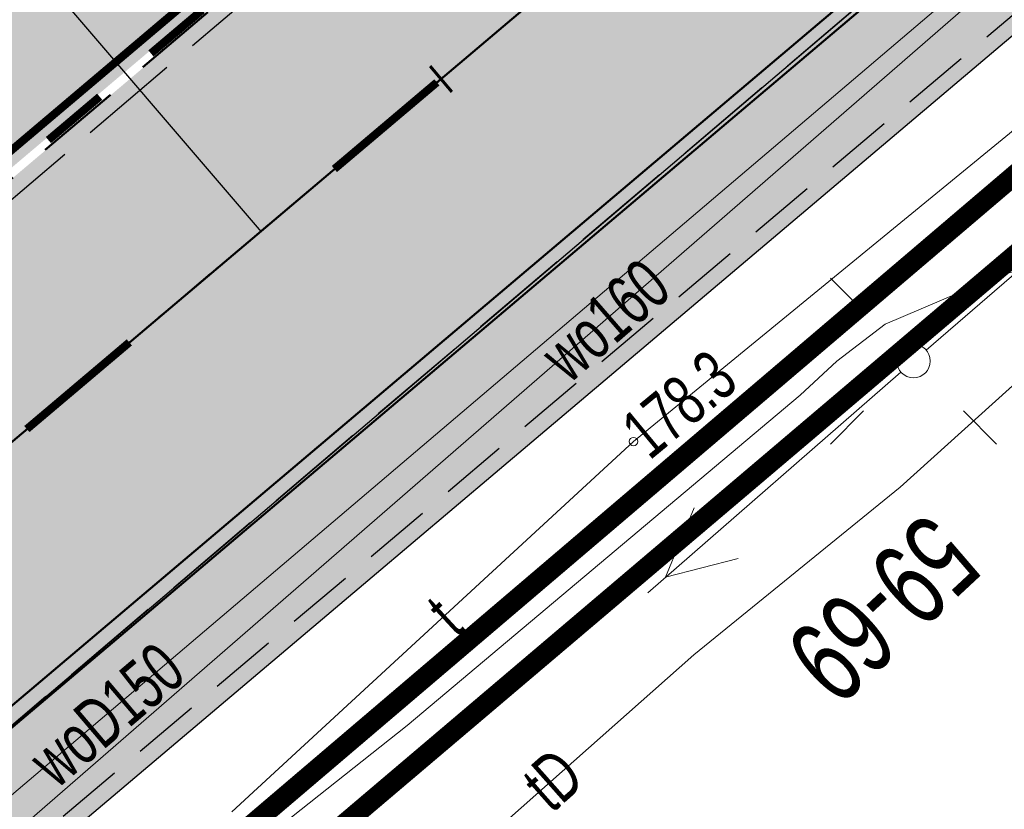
# Model space of a CAD drawing. Header units: metres. Extents: x 7429064 to 7431133, y 5709479 to 5714472.
# Tile 102 of 140: x 7429742 to 7429757, y 5710054 to 5710066. Entities that reach past the tile are written whole.
import ezdxf
from ezdxf.enums import TextEntityAlignment as Align

# ---------------------------------------------------------------- set-up
doc = ezdxf.new("R2010")
doc.units = ezdxf.units.M
for name, pattern in [('1', [0]), ('2_KTCR02', [1.5, 1, -0.5]), ('2_KTJZ01', [2, 1.5, -0.5]), ('2_KTKR01', [0]), ('3_14', [1, -1]), ('3_KTCR02', [1.5, 1, -0.5]), ('3_KTJZ01', [2, 1.5, -0.5]), ('3_KTKR01', [0]), ('4_SUPE_01', [0]), ('4_SUPT_01', [0]), ('4_SUPW_01', [0]), ('7_1', [0]), ('7_SUPE_01', [0]), ('7_SUPT_01', [0]), ('7_SUPW_01', [0]), ('CENTER2', [1.125, 0.75, -0.125, 0.125, -0.125]), ('DASHED', [19.049999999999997, 12.7, -6.349999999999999]), ('HIDDEN', [0.375, 0.25, -0.125])]:
    doc.linetypes.add(name, pattern=pattern)
for name, color, linetype in [('_1_Mapa', 7, 'Continuous'), ('_1_X-REFY', 7, 'Continuous'), ('C-DROGI-SYTUACJA-ETYKIETY', 7, 'Continuous'), ('D_1_LINIA_OPIS_ZJAZDY', 7, 'Continuous'), ('zzz.gaHSDomyslna', 7, 'Continuous')]:
    doc.layers.add(name, color=color, linetype=linetype)
doc.layers.add('_Brudnopis', color=22, linetype='Continuous', lineweight=50, plot=False)
for name, color, linetype, lineweight in [('_D_7_PAS DROGOWY-LINIA ROZGR TEREN INW', 222, 'HIDDEN', 50), ('_D_7_TEREN NIEZBEDNY DLA OB_BUD', 252, 'HIDDEN', 50), ('_D_8_Wymiary', 7, 'Continuous', 20), ('D_1_LINIA_KRAWĘŻNIK_BET_20_30 WYN 12 CM - III', 7, 'Continuous', 50), ('EADTD_T_0', 252, 'Continuous', 25), ('gaPoziome', 7, 'Continuous', 30), ('KRAWĘŻNIK BETONOWY 12_25 WYN 0 CM', 250, 'DASHED', 50), ('KTCR_L_1', 252, '2_KTCR02', 30), ('KTJZ_L_0', 252, '2_KTJZ01', 30), ('KTKR_L_0', 252, '2_KTKR01', 30), ('SUPE_L_3', 252, '4_SUPE_01', 18), ('SUPT_E_T_0', 252, 'Continuous', 15), ('SUPT_L_0', 252, '4_SUPT_01', 18), ('SUPW_E_T_0', 252, 'Continuous', 15), ('SUPW_L_0', 252, '4_SUPW_01', 18), ('SUSM_T_0', 252, 'Continuous', 18), ('SUSM_T_3', 252, 'Continuous', 18), ('SUTT_T_0', 252, 'Continuous', 18)]:
    doc.layers.add(name, color=color, linetype=linetype, lineweight=lineweight)
doc.layers.add('D_1_LINIA_OBRZEŻE_BET_6x30cm - III', color=24, linetype='Continuous', lineweight=30, transparency=0.3)
doc.layers.add('D_2_HECZ_CHODNIK_KOSTKA', color=7, linetype='Continuous', lineweight=0, true_color=0xf7f588, transparency=0.35)
doc.layers.add('D_2_HECZ_JEZDNIA KR3- NOWA KONSTRUKCJA', color=7, linetype='Continuous', lineweight=13, true_color=0x99e6ff, transparency=0.3)
doc.layers.add('DZIALKA_L_0', color=7, linetype='1', lineweight=40, true_color=0x008000)
doc.layers.add('HECZ DROGI ROWEROWE', color=7, linetype='Continuous', lineweight=13, true_color=0xff8a8a)

# ---------------------------------------------------------------- blocks, each defined once
blk = doc.blocks.new('7_SUSM04_01')
at = {"linetype": 'Continuous'}
blk.add_circle((0, 0), 0.25, dxfattribs=at)
blk = doc.blocks.new('7_SUSM01_01')
at = {"linetype": 'Continuous'}
for p, q in [((-0.7424899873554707, 0.7424899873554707), (-1.237459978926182, 1.237459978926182)), ((0.7424899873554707, 0.7424899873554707), (1.237459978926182, 1.237459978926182)), ((-0.7424899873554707, -0.7424899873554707), (-1.237459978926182, -1.237459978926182)), ((0.7424899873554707, -0.7424899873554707), (1.237459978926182, -1.237459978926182))]:
    blk.add_line(p, q, dxfattribs=at)
blk = doc.blocks.new('7_SUPS01_07')
at = {"linetype": 'Continuous'}
blk.add_circle((0, 0), 0.0625, dxfattribs=at)
blk = doc.blocks.new('X-ref_MDCP_Szara')
at = {"layer": 'DZIALKA_L_0', "linetype": '1'}
blk.add_line((7429668.8, 5709988.15), (7429832.91, 5710127.96), dxfattribs=at)
at = {"layer": 'KTCR_L_1', "linetype": '3_14'}
blk.add_line((7429760.82, 5710071.04), (7429737.95, 5710051.59), dxfattribs=at)
at = {"layer": 'KTCR_L_1', "linetype": '3_KTCR02'}
blk.add_line((7429761.9, 5710069.83), (7429738.93, 5710050.44), dxfattribs=at)
at = {"layer": 'KTJZ_L_0', "linetype": '3_KTJZ01'}
for p, q in [((7429734.06, 5710056.12), (7429756.74, 5710075.42)), ((7429760.82, 5710071.04), (7429737.95, 5710051.59))]:
    blk.add_line(p, q, dxfattribs=at)
at = {"layer": 'KTKR_L_0', "linetype": '3_KTKR01'}
blk.add_line((7429760.82, 5710071.04), (7429737.95, 5710051.59), dxfattribs=at)
at = {"layer": 'SUPE_L_3', "linetype": '7_SUPE_01'}
for p, q in [((7429755.649012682, 5710060.653628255), (7429759.429266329, 5710063.92619336)), ((7429756.68, 5710061.74), (7429757.78, 5710062.09)), ((7429755.04, 5710061.04), (7429756.68, 5710061.74)), ((7429754.32, 5710060.49), (7429755.04, 5710061.04)), ((7429753.77, 5710059.98), (7429754.32, 5710060.49)), ((7429751.504248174, 5710057.038257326), (7429755.271630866, 5710060.325631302)), ((7429747.92, 5710055.06), (7429753.77, 5710059.98)), ((7429751.767964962, 5710057.268373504), (7429752.192704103, 5710058.302586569)), ((7429751.767964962, 5710057.268373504), (7429752.850178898, 5710057.549110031)), ((7429743.36, 5710051.45), (7429747.92, 5710055.06))]:
    blk.add_line(p, q, dxfattribs=at)
at = {"layer": 'SUPT_L_0', "linetype": '7_SUPT_01'}
for p, q in [((7429751.29, 5710059.29), (7429758.01, 5710064.8)), ((7429758.18, 5710061.25), (7429755.26, 5710058.61)), ((7429745.31, 5710053.77), (7429751.29, 5710059.29)), ((7429755.26, 5710058.61), (7429752.19, 5710056.11)), ((7429752.19, 5710056.11), (7429747.58, 5710052.03))]:
    blk.add_line(p, q, dxfattribs=at)
at = {"layer": 'SUPW_L_0', "linetype": '7_SUPW_01'}
for p, q in [((7429732.87, 5710045.46), (7429791, 5710095.98)), ((7429782.64977569, 5710088.5904221), (7429746.5211323, 5710057.84130654)), ((7429746.5211323, 5710057.84130654), (7429725.65702207, 5710040.11443466))]:
    blk.add_line(p, q, dxfattribs=at)
at = {"layer": 'SUPW_L_0', "linetype": '7_1'}
for p, q in [((7429732.87, 5710045.46), (7429791, 5710095.98)), ((7429746.5211323, 5710057.84130654), (7429782.64977569, 5710088.5904221)), ((7429725.65702207, 5710040.11443466), (7429746.5211323, 5710057.84130654))]:
    blk.add_line(p, q, dxfattribs=at)
at = {"layer": 'SUSM_T_0'}
blk.add_blockref('7_SUSM01_01', (7429755.46, 5710060.49), dxfattribs=at)
at = {"layer": 'SUSM_T_3', "rotation": 172.5299946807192}
blk.add_blockref('7_SUSM04_01', (7429755.46, 5710060.49), dxfattribs=at)
at = {"layer": 'SUTT_T_0'}
blk.add_blockref('7_SUPS01_07', (7429751.29, 5710059.29), dxfattribs=at)
at = {"layer": 'EADTD_T_0', "width": 0.7}
blk.add_text('59-69', height=1.25, rotation=222.9862101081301, dxfattribs=at).set_placement((7429754.582207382, 5710057.251161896), align=Align.CENTER)
at = {"layer": 'SUPT_E_T_0', "width": 0.7}
for s, rotation, p in [('t', 42.70938142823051, (7429748.47413034, 5710056.6907357)), ('tD', 41.50986360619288, (7429750.08916337, 5710054.25069123))]:
    blk.add_text(s, height=0.75, rotation=rotation, dxfattribs=at).set_placement(p, align=Align.MIDDLE)
at = {"layer": 'SUPW_E_T_0', "width": 0.7}
for s, rotation, p in [('wo160', 40.99347398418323, (7429750.86579508, 5710061.09990311)), ('woD150', 40.35239242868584, (7429743.43856733, 5710055.2222524))]:
    blk.add_text(s, height=0.75, rotation=rotation, dxfattribs=at).set_placement(p, align=Align.MIDDLE)
at = {"layer": 'SUTT_T_0', "width": 0.7}
blk.add_text('178.3', height=0.75, rotation=39.57216625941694, dxfattribs=at).set_placement((7429751.29, 5710059.29), align=Align.MIDDLE_LEFT)
blk = doc.blocks.new('*U286')
at = {"layer": 'zzz.gaHSDomyslna', "color": 140}
for points in [[(59.41554262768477, 50.53458138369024, 0.12, 0.12, 0), (60.94242490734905, 51.82633620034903, 0.12, 0.12, 0)], [(54.83489579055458, 46.65931693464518, 0.12, 0.12, 0), (56.36177807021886, 47.95107175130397, 0.12, 0.12, 0)]]:
    blk.add_lwpolyline(points, format="xyseb", dxfattribs=at)
blk = doc.blocks.new('gaHSPos')
at = {"color": 0, "linetype": 'Continuous', "lineweight": 0}
blk.add_point((0, 0), dxfattribs=at)
blk = doc.blocks.new('*U248')
at = {"layer": 'zzz.gaHSDomyslna', "color": 140}
for points in [[(5.266582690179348, 4.612754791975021, 0.12, 0.12, 0), (-0.07750528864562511, 0.0916129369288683, 0.12, 0.12, 0)], [(4.658152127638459, 3.783651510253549, 0.12, 0.12, 0), (5.421593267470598, 4.429528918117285, 0.12, 0.12, 0)], [(3.131269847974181, 2.491896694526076, 0.12, 0.12, 0), (3.89471098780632, 3.137774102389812, 0.12, 0.12, 0)], [(1.604387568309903, 1.200141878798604, 0.12, 0.12, 0), (2.367828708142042, 1.84601928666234, 0.12, 0.12, 0)], [(0.07750528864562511, -0.0916129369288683, 0.12, 0.12, 0), (0.8409464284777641, 0.5542644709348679, 0.12, 0.12, 0)]]:
    blk.add_lwpolyline(points, format="xyseb", dxfattribs=at)
at = {"color": 140}
for p in [(5.344087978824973, 4.521141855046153), (0, 0)]:
    blk.add_blockref('gaHSPos', p, dxfattribs=at)
blk = doc.blocks.new('X-ref_SOR')
at = {"layer": 'gaPoziome'}
for name, p in [('*U286', (7429687.419432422, 5710012.816975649)), ('*U248', (7429740.971571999, 5710062.582618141))]:
    blk.add_blockref(name, p, dxfattribs=at)
blk = doc.blocks.new('AeccTickLine')
at = {"color": 0, "linetype": 'ByBlock', "lineweight": -2}
blk.add_line((0, 1), (-3.673819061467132e-16, -1), dxfattribs=at)
blk = doc.blocks.new('OŚ_Dąbrowskiego_1')
at = {"layer": '_D_8_Wymiary', "color": 1, "linetype": 'CENTER2', "lineweight": 35, "flags": 128}
blk.add_lwpolyline([(7429230.997622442, 5709660.664473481), (7429273.144600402, 5709676.621906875, 0.08562941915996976), (7429337.581936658, 5709714.617636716), (7429502.300926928, 5709854.380814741), (7429714.668639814, 5710036.138576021), (7429868.110764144, 5710165.951860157)], format="xyb", dxfattribs=at)
at = {"layer": 'C-DROGI-SYTUACJA-ETYKIETY', "color": 7, "linetype": 'Continuous', "lineweight": 60, "xscale": 0.25, "yscale": 0.25, "zscale": 0.25, "rotation": 40.23149243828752}
blk.add_blockref('AeccTickLine', (7429748.421421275, 5710064.69370343), dxfattribs=at)

msp = doc.modelspace()

# ---------------------------------------------------------------- hatches: boundary and pattern name
at = {"layer": 'D_2_HECZ_CHODNIK_KOSTKA', "transparency": 33554585}
h = msp.add_hatch(color=256, dxfattribs=at)
h.dxf.hatch_style = 1
h.paths.add_polyline_path([(7429638.93443282, 5709954.08675999), (7429640.77675316, 5709951.99851649), (7429638.44077776, 5709949.93763854), (7429636.62644442, 5709951.99415918)], flags=16)
edge = h.paths.add_edge_path(flags=16)
edge.add_arc((7429654.58188323, 5709963.368493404), 1.5, 0, 360)
h.paths.add_polyline_path([(7429662.692843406, 5709978.695587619), (7429660.192524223, 5709981.616987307), (7429660.302030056, 5709983.026954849), (7429663.870112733, 5709986.080746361), (7429664.796564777, 5709985.74497215), (7429665.850071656, 5709979.514213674), (7429664.189324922, 5709978.468635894)], flags=16)
edge = h.paths.add_edge_path(flags=16)
edge.add_arc((7429638.600926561, 5709947.845879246), 0.04500001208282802, 131.827181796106, 219.3849412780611)
edge.add_line((7429638.566146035, 5709947.817325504), (7429636.8323097, 5709946.3938991))
edge.add_line((7429636.8323097, 5709946.3938991), (7429635.390541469, 5709947.982520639))
edge.add_line((7429635.390541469, 5709947.982520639), (7429637.179159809, 5709949.434521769))
edge.add_line((7429637.179159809, 5709949.434521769), (7429638.570916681, 5709947.879411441))
edge = h.paths.add_edge_path(flags=16)
edge.add_arc((7429645.81975589, 5709955.198600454), 1.5, 0, 180)
edge.add_arc((7429645.81975589, 5709955.198600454), 1.5, 180, 360)
edge = h.paths.add_edge_path()
edge.add_line((7429712.034219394, 5710029.935135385), (7429658.241831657, 5709983.89619737))
edge.add_arc((7429659.83316277, 5709982.471564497), 2.135863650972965, 138.1636310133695, 217.4167373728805)
edge.add_line((7429658.136780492, 5709981.173796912), (7429662.460815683, 5709976.12154793))
edge.add_line((7429662.460815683, 5709976.12154793), (7429648.557634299, 5709964.22232328))
edge.add_line((7429648.557634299, 5709964.22232328), (7429646.834522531, 5709966.235625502))
edge.add_line((7429646.834522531, 5709966.235625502), (7429635.022010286, 5709956.125728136))
edge.add_arc((7429638.273164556, 5709952.3270447), 4.999999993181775, 130.5590096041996, 179.1420850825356)
edge.add_line((7429633.273725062, 5709952.401909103), (7429636.192729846, 5709940.012199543))
edge.add_line((7429636.192729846, 5709940.012199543), (7429636.937473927, 5709940.297166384))
edge.add_line((7429636.937473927, 5709940.297166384), (7429638.161284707, 5709941.513665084))
edge.add_line((7429638.161284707, 5709941.513665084), (7429636.84, 5709943.07))
edge.add_line((7429636.84, 5709943.07), (7429641.44, 5709947.06))
edge.add_line((7429641.44, 5709947.06), (7429642.8, 5709945.53))
edge.add_line((7429642.8, 5709945.53), (7429644.869710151, 5709947.340337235))
edge.add_line((7429644.869710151, 5709947.340337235), (7429643.5, 5709948.96))
edge.add_line((7429643.5, 5709948.96), (7429652.14, 5709956.36))
edge.add_line((7429652.14, 5709956.36), (7429658.31, 5709961.76))
edge.add_line((7429658.31, 5709961.76), (7429659.651749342, 5709960.219472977))
edge.add_line((7429659.651749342, 5709960.219472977), (7429660.67, 5709961.16))
edge.add_line((7429660.67, 5709961.16), (7429659.38, 5709962.66))
edge.add_line((7429659.38, 5709962.66), (7429662.38, 5709965.27))
edge.add_line((7429662.38, 5709965.27), (7429663.720505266, 5709963.735070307))
edge.add_line((7429663.720505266, 5709963.735070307), (7429664.65, 5709964.56))
edge.add_line((7429664.65, 5709964.56), (7429661.84, 5709967.78))
edge.add_line((7429661.84, 5709967.78), (7429666.72, 5709971.95))
edge.add_line((7429666.72, 5709971.95), (7429664.15151159, 5709974.98000866))
edge.add_line((7429664.15151159, 5709974.98000866), (7429668.661212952, 5709978.912997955))
edge.add_line((7429668.661212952, 5709978.912997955), (7429667.189762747, 5709980.588246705))
edge.add_line((7429667.189762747, 5709980.588246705), (7429666.125538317, 5709986.882392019))
edge.add_line((7429666.125538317, 5709986.882392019), (7429666.718559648, 5709988.51862794))
edge.add_line((7429666.718559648, 5709988.51862794), (7429714.477139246, 5710029.393450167))
edge.add_line((7429714.477139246, 5710029.393450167), (7429714.151311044, 5710029.772708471))
edge.add_line((7429714.151311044, 5710029.772708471), (7429712.034219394, 5710029.935135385))
edge = h.paths.add_edge_path()
edge.add_line((7429827.677896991, 5710127.815749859), (7429718.119474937, 5710035.128434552))
edge.add_line((7429718.119474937, 5710035.128434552), (7429717.951791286, 5710033.021784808))
edge.add_line((7429717.951791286, 5710033.021784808), (7429718.277628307, 5710032.642516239))
edge.add_line((7429718.277628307, 5710032.642516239), (7429831.149310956, 5710128.132877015))
edge.add_arc((7429829.635771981, 5710125.542364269), 3.000259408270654, 59.7038656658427, 130.7355420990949)
at = {"layer": 'D_2_HECZ_JEZDNIA KR3- NOWA KONSTRUKCJA'}
h = msp.add_hatch(color=256, dxfattribs=at)
h.dxf.hatch_style = 1
edge = h.paths.add_edge_path()
edge.add_arc((7429610.556889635, 5709990.46923513), 29.99999861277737, 310.5590095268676, 314.2935338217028)
edge.add_arc((7429610.556888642, 5709990.46923619), 30.00000006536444, 314.2935337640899, 325.3941215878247)
edge.add_line((7429635.249231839, 5709973.431390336), (7429635.899462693, 5709972.671653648))
edge.add_line((7429635.899462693, 5709972.671653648), (7429667.701526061, 5709999.889876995))
edge.add_line((7429667.701526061, 5709999.889876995), (7429675.245703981, 5710006.346663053))
edge.add_line((7429675.245703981, 5710006.346663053), (7429712.724461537, 5710038.423361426))
edge.add_line((7429712.724461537, 5710038.423361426), (7429823.827837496, 5710132.378343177))
edge.add_line((7429823.827837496, 5710132.378343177), (7429834.315813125, 5710141.376936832))
edge.add_line((7429834.315813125, 5710141.376936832), (7429846.15596758, 5710151.52385914))
edge.add_line((7429846.15596758, 5710151.52385914), (7429850.098715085, 5710146.734336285))
edge.add_line((7429850.098715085, 5710146.734336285), (7429838.187410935, 5710136.849500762))
edge.add_line((7429838.187410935, 5710136.849500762), (7429827.698218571, 5710127.83294208))
edge.add_line((7429827.698218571, 5710127.83294208), (7429716.61281809, 5710033.853790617))
edge.add_line((7429716.61281809, 5710033.853790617), (7429633.474415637, 5709962.698671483))
edge.add_arc((7429636.725569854, 5709958.899988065), 4.999999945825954, 130.5590092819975, 193.2570782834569)
edge.add_line((7429631.858815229, 5709957.753384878), (7429636.051367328, 5709939.958106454))
edge.add_line((7429636.051367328, 5709939.958106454), (7429630.652871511, 5709938.888124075))
edge.add_line((7429630.652871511, 5709938.888124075), (7429629.490782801, 5709943.820607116))
edge.add_arc((7429623.650677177, 5709942.444683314), 6.000000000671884, 13.2570779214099, 130.559009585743)
edge.add_line((7429619.749292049, 5709947.003103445), (7429619.729414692, 5709946.986091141))
edge.add_line((7429619.729414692, 5709946.986091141), (7429617.778722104, 5709949.265301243))
edge.add_line((7429617.778722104, 5709949.265301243), (7429606.382671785, 5709939.511838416))
edge.add_line((7429606.382671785, 5709939.511838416), (7429594.27418418, 5709929.148626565))
edge.add_line((7429594.27418418, 5709929.148626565), (7429594.825160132, 5709928.314105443))
edge.add_line((7429594.825160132, 5709928.314105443), (7429589.707653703, 5709924.935373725))
edge.add_arc((7429606.236932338, 5709899.899740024), 30.00000011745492, 123.4339931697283, 130.5590095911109)
edge.add_line((7429586.73000662, 5709922.691840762), (7429529.229865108, 5709873.479571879))
edge.add_line((7429529.229865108, 5709873.479571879), (7429502.178954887, 5709850.342924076))
edge.add_line((7429502.178954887, 5709850.342924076), (7429339.522881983, 5709712.330120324))
edge.add_arc((7429194.82248072, 5709882.942299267), 223.7112463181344, 294.6653319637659, 310.3021000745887, ccw=False)
edge.add_arc((7429190.303822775, 5709894.737223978), 236.3171344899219, 290.79615437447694, 294.4675271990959, ccw=False)
edge.add_line((7429274.206854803, 5709673.816266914), (7429245.41, 5709663.13))
edge.add_line((7429245.41, 5709663.13), (7429242.105663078, 5709661.907425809))
edge.add_line((7429242.105663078, 5709661.907425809), (7429240.353704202, 5709666.716988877))
edge.add_line((7429240.353704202, 5709666.716988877), (7429244.254478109, 5709668.201402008))
edge.add_line((7429244.254478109, 5709668.201402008), (7429272.082346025, 5709679.427546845))
edge.add_arc((7429195.245944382, 5709882.368837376), 217.0000000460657, 290.7373643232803, 310.3144258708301)
edge.add_line((7429335.640991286, 5709716.905153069), (7429500.355099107, 5709856.664188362))
edge.add_line((7429500.355099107, 5709856.664188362), (7429629.269135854, 5709966.996999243))
edge.add_line((7429629.269135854, 5709966.996999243), (7429630.063814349, 5709967.677135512))
at = {"layer": 'HECZ DROGI ROWEROWE'}
h = msp.add_hatch(color=256, dxfattribs=at)
h.dxf.hatch_style = 1
edge = h.paths.add_edge_path()
edge.add_arc((7429796.819700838, 5710136.432689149), 20.40416797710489, 308.0321727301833, 334.2528184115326)
edge.add_arc((7429835.930497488, 5710116.89688608), 23.31795413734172, 143.789652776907, 152.7623535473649, ccw=False)
edge.add_arc((7429839.324960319, 5710112.767127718), 28.52732187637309, 132.1511209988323, 141.1238217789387, ccw=False)
edge.add_line((7429820.180606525, 5710133.916638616), (7429834.124191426, 5710145.713024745))
edge.add_arc((7429837.353578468, 5710141.895819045), 5.000000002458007, 102.01539828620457, 130.2314924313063, ccw=False)
edge.add_line((7429836.312705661, 5710146.786277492), (7429842.062606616, 5710148.010071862))
edge.add_line((7429842.062606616, 5710148.010071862), (7429845.234178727, 5710150.729899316))
edge.add_line((7429845.234178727, 5710150.729899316), (7429843.044890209, 5710150.26393669))
edge.add_arc((7429842.628541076, 5710152.220120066), 2.000000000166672, 169.0595867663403, 282.01539860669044, ccw=False)
edge.add_line((7429840.664890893, 5710152.599696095), (7429846.907573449, 5710184.89479323))
edge.add_arc((7429848.380311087, 5710184.610111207), 1.500000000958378, 109.3988305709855, 169.0595867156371, ccw=False)
edge.add_line((7429847.882098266, 5710186.024955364), (7429848.854093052, 5710186.367226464))
edge.add_line((7429848.854093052, 5710186.367226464), (7429847.264566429, 5710191.423890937))
edge.add_line((7429847.264566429, 5710191.423890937), (7429846.902664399, 5710192.478548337))
edge.add_line((7429846.902664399, 5710192.478548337), (7429845.675039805, 5710198.448585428))
edge.add_arc((7429825.957873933, 5710195.082454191), 20.00243658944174, -10.939142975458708, 9.688181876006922, ccw=False)
edge.add_line((7429845.596852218, 5710191.286666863), (7429839.402578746, 5710159.242003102))
edge.add_arc((7429819.766076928, 5710163.037763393), 19.9999999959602, 310.2314924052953, 349.0595867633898, ccw=False)
edge.add_line((7429832.683625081, 5710147.768940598), (7429817.639926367, 5710135.041849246))
edge.add_arc((7429832.495106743, 5710117.482703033), 22.99999999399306, 130.2314924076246, 151.7603968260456)
edge.add_arc((7429794.613112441, 5710137.828575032), 20.00000000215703, 310.2314924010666, 331.76039682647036, ccw=False)
edge.add_line((7429807.530660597, 5710122.559752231), (7429710.78028326, 5710040.708146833))
edge.add_line((7429710.78028326, 5710040.708146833), (7429674.341489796, 5710009.521515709))
edge.add_arc((7429663.287565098, 5710022.437039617), 17.00000026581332, 303.4339933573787, 310.5590095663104, ccw=False)
edge.add_line((7429672.654156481, 5710008.250180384), (7429665.174772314, 5710003.312065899))
edge.add_arc((7429654.155253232, 5710020.002488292), 20.00000001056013, 287.25233121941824, 303.4339932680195, ccw=False)
edge.add_line((7429660.086861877, 5710000.902330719), (7429655.395687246, 5709999.445472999))
edge.add_arc((7429662.068746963, 5709977.95779574), 22.49999999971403, 107.2523312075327, 130.5590096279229)
edge.add_line((7429647.43855272, 5709995.051871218), (7429638.423894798, 5709987.336555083))
edge.add_arc((7429653.054089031, 5709970.2424796), 22.49999999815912, 130.5590096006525, 144.5952530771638)
edge.add_line((7429634.714793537, 5709983.277825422), (7429621.961912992, 5709965.306093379))
edge.add_arc((7429606.363956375, 5709977.008817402), 19.50000000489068, 310.55900961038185, 323.12009690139, ccw=False)
edge.add_line((7429619.04345805, 5709962.19395198), (7429498.409271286, 5709858.947561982))
edge.add_line((7429498.409271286, 5709858.947561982), (7429409.746698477, 5709783.717845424))
edge.add_line((7429409.746698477, 5709783.717845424), (7429333.700045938, 5709719.192669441))
edge.add_arc((7429195.245944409, 5709882.368837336), 213.9999999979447, 294.99293756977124, 310.31442587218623, ccw=False)
edge.add_line((7429285.662344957, 5709688.407824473), (7429286.787363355, 5709685.755030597))
edge.add_arc((7429195.2162162, 5709882.430203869), 216.9479171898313, 294.9664921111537, 310.3105313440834)
edge.add_line((7429335.566321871, 5709716.99669272), (7429500.277265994, 5709856.755523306))
edge.add_line((7429500.277265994, 5709856.755523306), (7429621.379875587, 5709960.402819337))
edge.add_line((7429621.379875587, 5709960.402819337), (7429627.625099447, 5709965.747878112))
edge.add_line((7429627.625099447, 5709965.747878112), (7429629.90357192, 5709967.697939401))
edge.add_line((7429629.90357192, 5709967.697939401), (7429629.179066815, 5709968.528973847))
edge.add_arc((7429630.686600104, 5709969.843258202), 1.99999999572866, 144.5952529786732, 221.0822816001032, ccw=False)
edge.add_line((7429629.05644051, 5709971.001955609), (7429636.752493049, 5709981.82945368))
edge.add_arc((7429653.054089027, 5709970.242479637), 19.99999997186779, 130.5590096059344, 144.5952530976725, ccw=False)
edge.add_line((7429640.049471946, 5709985.437213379), (7429649.631219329, 5709993.620104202))
edge.add_arc((7429662.068746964, 5709977.957795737), 20.00000000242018, 107.2523312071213, 128.4532876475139, ccw=False)
edge.add_line((7429656.137138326, 5709997.057953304), (7429665.185157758, 5709999.867841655))
edge.add_line((7429665.185157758, 5709999.867841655), (7429673.721413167, 5710005.503734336))
edge.add_arc((7429657.258251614, 5710030.439225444), 29.88000008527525, 303.4339932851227, 310.5590095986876)
edge.add_line((7429676.687149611, 5710007.738293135), (7429712.639886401, 5710038.508993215))
edge.add_line((7429712.639886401, 5710038.508993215), (7429809.390816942, 5710120.361066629))
edge.add_line((7429809.390816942, 5710120.361066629), (7429809.390787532, 5710120.361041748))

# ---------------------------------------------------------------- linework, layer by layer
at = {"layer": '_Brudnopis', "flags": 128}
msp.add_lwpolyline([(7429230.997622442, 5709660.664473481), (7429273.14460042, 5709676.621906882, 0.08560525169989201), (7429337.584742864, 5709714.617538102), (7429368.822915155, 5709741.125439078), (7429502.300926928, 5709854.380814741), (7429714.668639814, 5710036.138576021), (7429868.110764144, 5710165.951860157)], format="xyb", dxfattribs=at)
msp.add_lwpolyline([(7429504.408907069, 5709851.907159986), (7429716.774832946, 5710033.663391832), (7429870.209865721, 5710163.470676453)], dxfattribs=at)
at = {"layer": '_D_7_PAS DROGOWY-LINIA ROZGR TEREN INW', "ltscale": 10, "const_width": 0.3, "flags": 128}
msp.add_lwpolyline([(7429668.8, 5709988.15), (7429832.91, 5710127.96)], dxfattribs=at)
at = {"layer": '_D_7_TEREN NIEZBEDNY DLA OB_BUD', "ltscale": 10, "const_width": 0.3, "flags": 128}
msp.add_lwpolyline([(7429838.642351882, 5710133.498037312), (7429838.163073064, 5710130.983410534), (7429669.785270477, 5709988.069796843), (7429674.220854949, 5709982.832848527), (7429665.131800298, 5709974.906125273), (7429667.704814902, 5709971.870777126), (7429662.832482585, 5709967.707329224), (7429665.636921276, 5709964.49370197), (7429637.108761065, 5709939.516176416), (7429616.43791595, 5709933.990754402), (7429410.711229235, 5709758.424593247), (7429398.459990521, 5709756.96470503), (7429363.724530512, 5709727.377020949), (7429364.496967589, 5709726.485040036), (7429330.156663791, 5709696.304430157), (7429317.553253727, 5709687.47546742), (7429303.139099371, 5709679.240254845), (7429296.402039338, 5709677.454326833), (7429295.853558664, 5709678.754848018), (7429285.213308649, 5709675.171013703), (7429285.467953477, 5709665.629088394), (7429278.468709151, 5709665.469623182), (7429278.346584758, 5709670.061176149), (7429254.481179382, 5709660.886617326), (7429229.936526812, 5709651.367794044), (7429224.487494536, 5709665.833466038), (7429244.657148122, 5709675.130668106), (7429249.846855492, 5709679.191718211), (7429269.079177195, 5709686.950301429), (7429282.548797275, 5709692.751752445), (7429296.468274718, 5709699.802589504), (7429307.464225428, 5709706.347617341), (7429318.986254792, 5709714.247663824), (7429330.312616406, 5709723.203650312), (7429495.004072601, 5709862.943465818), (7429615.273122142, 5709965.877348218), (7429632.419614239, 5709989.107999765), (7429648.372953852, 5710002.76187988), (7429661.376752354, 5710006.800246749), (7429669.910876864, 5710012.639653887), (7429707.475683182, 5710044.592706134), (7429834.50843472, 5710152.316429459), (7429838.121089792, 5710158.939097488), (7429844.754843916, 5710193.280299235), (7429843.741113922, 5710206.480357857), (7429852.313614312, 5710203.59832983), (7429849.367696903, 5710188.375013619), (7429850.22684329, 5710185.684410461), (7429848.746129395, 5710185.163002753), (7429846.827250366, 5710175.247007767), (7429842.580241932, 5710153.28258802), (7429856.534014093, 5710164.104263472), (7429864.198789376, 5710154.590130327)], close=True, dxfattribs=at)
at = {"layer": 'D_1_LINIA_KRAWĘŻNIK_BET_20_30 WYN 12 CM - III', "flags": 128}
msp.add_lwpolyline([(7429831.149310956, 5710128.132877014, 0.3178372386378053), (7429827.698218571, 5710127.83294208), (7429718.119474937, 5710035.128434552)], format="xyb", dxfattribs=at)
at = {"layer": 'D_1_LINIA_OBRZEŻE_BET_6x30cm - III', "flags": 128}
msp.add_lwpolyline([(7429718.277628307, 5710032.642516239), (7429831.149310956, 5710128.132877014)], dxfattribs=at)
at = {"layer": 'D_1_LINIA_OPIS_ZJAZDY', "color": 7, "linetype": 'Continuous', "lineweight": -3}
msp.add_lwpolyline([(7429728.426768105, 5710082.632173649), (7429745.742095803, 5710062.415917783)], dxfattribs=at)
at = {"layer": 'KRAWĘŻNIK BETONOWY 12_25 WYN 0 CM', "ltscale": 0.1, "flags": 128}
msp.add_lwpolyline([(7429837.411300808, 5710147.020099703), (7429836.312705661, 5710146.786277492, 0.1237417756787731), (7429834.124191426, 5710145.713024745), (7429820.180606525, 5710133.916638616, 0.1019160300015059), (7429815.198135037, 5710127.569099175, -0.1019160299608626), (7429809.46829282, 5710120.269428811), (7429736.706142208, 5710058.712058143)], format="xyb", dxfattribs=at)

# ---------------------------------------------------------------- block references
at = {"layer": '_1_Mapa'}
msp.add_blockref('X-ref_MDCP_Szara', (0, 0), dxfattribs=at)
at = {"layer": '_1_X-REFY'}
for name in ['X-ref_SOR', 'OŚ_Dąbrowskiego_1']:
    msp.add_blockref(name, (0, 0), dxfattribs=at)

doc.saveas('drawing.dxf')
